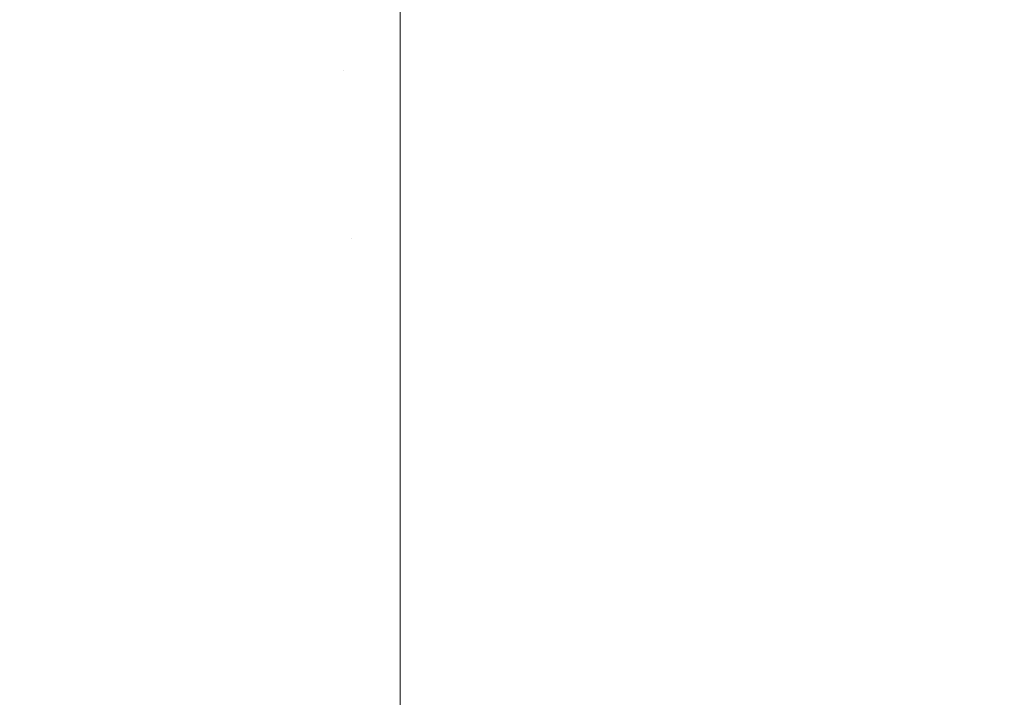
# Model space of a CAD drawing. Header units: centimetres. Extents: x -26 to 27.3, y -21.7 to -19.9.
# Tile 41 of 202: x -25.8989 to -25.8762, y -19.9448 to -19.9292. Entities that reach past the tile are written whole.
import ezdxf

# ---------------------------------------------------------------- set-up
doc = ezdxf.new("R2010")
doc.units = ezdxf.units.CM
doc.header["$LTSCALE"] = 2.54
doc.layers.add('Lucido design-1', color=7, linetype='Continuous')

# ---------------------------------------------------------------- blocks, each defined once
blk = doc.blocks.new('Gruppo-4-1')
at = {"color": 7, "linetype": 'Continuous', "lineweight": 9}
for points, invisible_edges in [([(-25.894507, -19.926771, 329.791865), (-25.893058, -19.926612, 329.791865), (-25.892725, -19.930421, 329.790596), (-25.894008, -19.930561, 329.790596)], 15), ([(-25.893058, -19.926612, 329.791865), (-25.891604, -19.926517, 329.791865), (-25.891437, -19.930336, 329.790596), (-25.892725, -19.930421, 329.790596)], 15), ([(-25.8927, -19.930713, 330.581737), (-25.891424, -19.930629, 330.581737), (-25.891602, -19.92657, 330.580397), (-25.893054, -19.926665, 330.580397)], 15), ([(-25.891437, -19.930336, 329.790596), (-25.891604, -19.926517, 329.791865), (-25.890147, -19.926485, 329.791865), (-25.890147, -19.92982, 329.790758)], 11), ([(-25.890147, -19.929822, 330.58148), (-25.890147, -19.926538, 330.580397), (-25.891602, -19.92657, 330.580397), (-25.891424, -19.930629, 330.581737)], 14), ([(-8.190147, -19.926485, 329.791865), (-8.190147, -19.92982, 329.790758), (-25.890147, -19.92982, 329.790758), (-25.890147, -19.926485, 329.791865)], 10), ([(-25.890147, -19.926538, 330.580397), (-25.890147, -19.929822, 330.58148), (27.209853, -19.929822, 330.58148), (27.209853, -19.926538, 330.580397)], 10), ([(-25.895947, -19.926992, 329.791865), (-25.894507, -19.926771, 329.791865), (-25.894008, -19.930561, 329.790596), (-25.895284, -19.930757, 329.790596)], 15), ([(-25.895233, -19.931046, 330.581737), (-25.89397, -19.930852, 330.581737), (-25.8945, -19.926824, 330.580397), (-25.895938, -19.927045, 330.580397)], 15), ([(-25.89397, -19.930852, 330.581737), (-25.8927, -19.930713, 330.581737), (-25.893054, -19.926665, 330.580397), (-25.8945, -19.926824, 330.580397)], 15), ([(-25.897377, -19.927277, 329.791865), (-25.895947, -19.926992, 329.791865), (-25.895284, -19.930757, 329.790596), (-25.896549, -19.931009, 329.790596)], 15), ([(-25.896486, -19.931295, 330.581737), (-25.895233, -19.931046, 330.581737), (-25.895938, -19.927045, 330.580397), (-25.897365, -19.927329, 330.580397)], 15), ([(-25.898792, -19.927623, 329.791865), (-25.897377, -19.927277, 329.791865), (-25.896549, -19.931009, 329.790596), (-25.897803, -19.931316, 329.790596)], 15), ([(-25.897727, -19.931599, 330.581737), (-25.896486, -19.931295, 330.581737), (-25.897365, -19.927329, 330.580397), (-25.898779, -19.927675, 330.580397)], 15), ([(-25.900192, -19.928031, 329.791865), (-25.898792, -19.927623, 329.791865), (-25.897803, -19.931316, 329.790596), (-25.899042, -19.931677, 329.790596)], 15), ([(-25.898954, -19.931957, 330.581737), (-25.897727, -19.931599, 330.581737), (-25.898779, -19.927675, 330.580397), (-25.900175, -19.928082, 330.580397)], 15), ([(-25.890147, -19.92982, 329.790758), (-25.890147, -19.930308, 329.790596), (-25.891437, -19.930336, 329.790596)], 10), ([(-25.891424, -19.930629, 330.581737), (-25.890147, -19.930601, 330.581737), (-25.890147, -19.929822, 330.58148)], 9), ([(-25.890147, -19.930308, 329.790596), (-25.890147, -19.92982, 329.790758), (-8.190147, -19.92982, 329.790758), (-8.190147, -19.930308, 329.790596)], 10), ([(27.209853, -19.930601, 330.581737), (27.209853, -19.929822, 330.58148), (-25.890147, -19.929822, 330.58148), (-25.890147, -19.930601, 330.581737)], 10), ([(-25.894008, -19.930561, 329.790596), (-25.892725, -19.930421, 329.790596), (-25.892388, -19.934272, 329.789484), (-25.893503, -19.934395, 329.789484)], 15), ([(-25.892725, -19.930421, 329.790596), (-25.891437, -19.930336, 329.790596), (-25.891269, -19.934199, 329.789484), (-25.892388, -19.934272, 329.789484)], 15), ([(-25.891269, -19.934199, 329.789484), (-25.891437, -19.930336, 329.790596), (-25.890147, -19.930308, 329.790596), (-25.890147, -19.934007, 329.789532)], 11), ([(-8.190147, -19.930308, 329.790596), (-8.190147, -19.934007, 329.789532), (-25.890147, -19.934007, 329.789532), (-25.890147, -19.930308, 329.790596)], 10), ([(-25.895284, -19.930757, 329.790596), (-25.894008, -19.930561, 329.790596), (-25.893503, -19.934395, 329.789484), (-25.894612, -19.934565, 329.789484)], 15), ([(-25.893432, -19.934939, 330.582904), (-25.89234, -19.93482, 330.582904), (-25.8927, -19.930713, 330.581737), (-25.89397, -19.930852, 330.581737)], 15), ([(-25.89234, -19.93482, 330.582904), (-25.891245, -19.934748, 330.582904), (-25.891424, -19.930629, 330.581737), (-25.8927, -19.930713, 330.581737)], 15), ([(-25.890147, -19.93401, 330.582701), (-25.890147, -19.930601, 330.581737), (-25.891424, -19.930629, 330.581737), (-25.891245, -19.934748, 330.582904)], 14), ([(-25.890147, -19.930601, 330.581737), (-25.890147, -19.93401, 330.582701), (27.209853, -19.93401, 330.582701), (27.209853, -19.930601, 330.581737)], 10), ([(-25.896549, -19.931009, 329.790596), (-25.895284, -19.930757, 329.790596), (-25.894612, -19.934565, 329.789484), (-25.895712, -19.934784, 329.789484)], 15), ([(-25.894517, -19.935106, 330.582904), (-25.893432, -19.934939, 330.582904), (-25.89397, -19.930852, 330.581737), (-25.895233, -19.931046, 330.581737)], 15), ([(-25.897803, -19.931316, 329.790596), (-25.896549, -19.931009, 329.790596), (-25.895712, -19.934784, 329.789484), (-25.896802, -19.935051, 329.789484)], 15), ([(-25.895594, -19.93532, 330.582904), (-25.894517, -19.935106, 330.582904), (-25.895233, -19.931046, 330.581737), (-25.896486, -19.931295, 330.581737)], 15), ([(-25.899042, -19.931677, 329.790596), (-25.897803, -19.931316, 329.790596), (-25.896802, -19.935051, 329.789484), (-25.897879, -19.935365, 329.789484)], 15), ([(-25.89666, -19.935581, 330.582904), (-25.895594, -19.93532, 330.582904), (-25.896486, -19.931295, 330.581737), (-25.897727, -19.931599, 330.581737)], 15), ([(-25.897714, -19.935888, 330.582904), (-25.89666, -19.935581, 330.582904), (-25.897727, -19.931599, 330.581737), (-25.898954, -19.931957, 330.581737)], 15), ([(-25.900264, -19.932092, 329.790596), (-25.899042, -19.931677, 329.790596), (-25.897879, -19.935365, 329.789484), (-25.898942, -19.935725, 329.789484)], 15), ([(-25.898754, -19.936241, 330.582904), (-25.897714, -19.935888, 330.582904), (-25.898954, -19.931957, 330.581737), (-25.900164, -19.932367, 330.581737)], 15), ([(-25.899777, -19.936639, 330.582904), (-25.898754, -19.936241, 330.582904), (-25.900164, -19.932367, 330.581737), (-25.901355, -19.93283, 330.581737)], 15), ([(-25.890147, -19.934007, 329.789532), (-25.890147, -19.934175, 329.789484), (-25.891269, -19.934199, 329.789484)], 10), ([(-25.891245, -19.934748, 330.582904), (-25.890147, -19.934724, 330.582904), (-25.890147, -19.93401, 330.582701)], 9), ([(-25.890147, -19.934175, 329.789484), (-25.890147, -19.934007, 329.789532), (-8.190147, -19.934007, 329.789532), (-8.190147, -19.934175, 329.789484)], 10), ([(27.209853, -19.934724, 330.582904), (27.209853, -19.93401, 330.582701), (-25.890147, -19.93401, 330.582701), (-25.890147, -19.934724, 330.582904)], 10), ([(-25.893503, -19.934395, 329.789484), (-25.892388, -19.934272, 329.789484), (-25.892048, -19.938161, 329.788529), (-25.892994, -19.938265, 329.788529)], 15), ([(-25.892388, -19.934272, 329.789484), (-25.891269, -19.934199, 329.789484), (-25.891098, -19.938099, 329.788529), (-25.892048, -19.938161, 329.788529)], 15), ([(-25.891269, -19.934199, 329.789484), (-25.890147, -19.934175, 329.789484), (-25.890147, -19.938078, 329.788529), (-25.891098, -19.938099, 329.788529)], 13), ([(-25.890147, -19.938078, 329.788529), (-25.890147, -19.934175, 329.789484), (-8.190147, -19.934175, 329.789484), (-8.190147, -19.938078, 329.788529)], 10), ([(-25.895712, -19.934784, 329.789484), (-25.894612, -19.934565, 329.789484), (-25.893934, -19.938409, 329.788529), (-25.894868, -19.938595, 329.788529)], 15), ([(-25.894612, -19.934565, 329.789484), (-25.893503, -19.934395, 329.789484), (-25.892994, -19.938265, 329.788529), (-25.893934, -19.938409, 329.788529)], 15), ([(-25.896802, -19.935051, 329.789484), (-25.895712, -19.934784, 329.789484), (-25.894868, -19.938595, 329.788529), (-25.895792, -19.938821, 329.788529)], 15), ([(-25.891976, -19.938979, 330.583894), (-25.891063, -19.938919, 330.583894), (-25.891245, -19.934748, 330.582904), (-25.89234, -19.93482, 330.582904)], 15), ([(-25.890147, -19.938247, 330.583739), (-25.890147, -19.934724, 330.582904), (-25.891245, -19.934748, 330.582904), (-25.891063, -19.938919, 330.583894)], 14), ([(-25.890147, -19.934724, 330.582904), (-25.890147, -19.938247, 330.583739), (27.209853, -19.938247, 330.583739), (27.209853, -19.934724, 330.582904)], 10), ([(-25.893792, -19.939218, 330.583894), (-25.892887, -19.939079, 330.583894), (-25.893432, -19.934939, 330.582904), (-25.894517, -19.935106, 330.582904)], 15), ([(-25.892887, -19.939079, 330.583894), (-25.891976, -19.938979, 330.583894), (-25.89234, -19.93482, 330.582904), (-25.893432, -19.934939, 330.582904)], 15), ([(-25.897879, -19.935365, 329.789484), (-25.896802, -19.935051, 329.789484), (-25.895792, -19.938821, 329.788529), (-25.896705, -19.939087, 329.788529)], 15), ([(-25.89469, -19.939397, 330.583894), (-25.893792, -19.939218, 330.583894), (-25.894517, -19.935106, 330.582904), (-25.895594, -19.93532, 330.582904)], 15), ([(-25.898942, -19.935725, 329.789484), (-25.897879, -19.935365, 329.789484), (-25.896705, -19.939087, 329.788529), (-25.897606, -19.939393, 329.788529)], 15), ([(-25.895579, -19.939614, 330.583894), (-25.89469, -19.939397, 330.583894), (-25.895594, -19.93532, 330.582904), (-25.89666, -19.935581, 330.582904)], 15), ([(-25.896458, -19.939871, 330.583894), (-25.895579, -19.939614, 330.583894), (-25.89666, -19.935581, 330.582904), (-25.897714, -19.935888, 330.582904)], 15), ([(-25.899987, -19.936132, 329.789484), (-25.898942, -19.935725, 329.789484), (-25.897606, -19.939393, 329.788529), (-25.898493, -19.939738, 329.788529)], 15), ([(-25.897326, -19.940165, 330.583894), (-25.896458, -19.939871, 330.583894), (-25.897714, -19.935888, 330.582904), (-25.898754, -19.936241, 330.582904)], 15), ([(-25.901014, -19.936584, 329.789484), (-25.899987, -19.936132, 329.789484), (-25.898493, -19.939738, 329.788529), (-25.899364, -19.940121, 329.788529)], 15), ([(-25.898179, -19.940497, 330.583894), (-25.897326, -19.940165, 330.583894), (-25.898754, -19.936241, 330.582904), (-25.899777, -19.936639, 330.582904)], 15), ([(-25.899017, -19.940866, 330.583894), (-25.898179, -19.940497, 330.583894), (-25.899777, -19.936639, 330.582904), (-25.900782, -19.937082, 330.582904)], 15), ([(-25.892994, -19.938265, 329.788529), (-25.892048, -19.938161, 329.788529), (-25.891705, -19.94208, 329.787732), (-25.89248, -19.942164, 329.787732)], 15), ([(-25.892048, -19.938161, 329.788529), (-25.891098, -19.938099, 329.788529), (-25.890927, -19.942029, 329.787732), (-25.891705, -19.94208, 329.787732)], 15), ([(-25.891098, -19.938099, 329.788529), (-25.890147, -19.938078, 329.788529), (-25.890147, -19.938245, 329.788495)], 9), ([(-25.890147, -19.938245, 329.788495), (-25.890147, -19.942011, 329.787732), (-25.890927, -19.942029, 329.787732), (-25.891098, -19.938099, 329.788529)], 14), ([(-8.190147, -19.938078, 329.788529), (-8.190147, -19.938245, 329.788495), (-25.890147, -19.938245, 329.788495), (-25.890147, -19.938078, 329.788529)], 10), ([(-25.894868, -19.938595, 329.788529), (-25.893934, -19.938409, 329.788529), (-25.893251, -19.942283, 329.787732), (-25.894016, -19.942435, 329.787732)], 15), ([(-25.893934, -19.938409, 329.788529), (-25.892994, -19.938265, 329.788529), (-25.89248, -19.942164, 329.787732), (-25.893251, -19.942283, 329.787732)], 15), ([(-25.891063, -19.938919, 330.583894), (-25.890147, -19.938899, 330.583894), (-25.890147, -19.938247, 330.583739)], 9), ([(-25.890147, -19.942011, 329.787732), (-25.890147, -19.938245, 329.788495), (-8.190147, -19.938245, 329.788495), (-8.190147, -19.942011, 329.787732)], 10), ([(27.209853, -19.938899, 330.583894), (27.209853, -19.938247, 330.583739), (-25.890147, -19.938247, 330.583739), (-25.890147, -19.938899, 330.583894)], 10), ([(-25.895792, -19.938821, 329.788529), (-25.894868, -19.938595, 329.788529), (-25.894016, -19.942435, 329.787732), (-25.894774, -19.942621, 329.787732)], 15), ([(-25.896705, -19.939087, 329.788529), (-25.895792, -19.938821, 329.788529), (-25.894774, -19.942621, 329.787732), (-25.895523, -19.942839, 329.787732)], 15), ([(-25.897606, -19.939393, 329.788529), (-25.896705, -19.939087, 329.788529), (-25.895523, -19.942839, 329.787732), (-25.896261, -19.94309, 329.787732)], 15), ([(-25.893059, -19.943375, 330.584706), (-25.892336, -19.943263, 330.584706), (-25.892887, -19.939079, 330.583894), (-25.893792, -19.939218, 330.583894)], 15), ([(-25.892336, -19.943263, 330.584706), (-25.891608, -19.943184, 330.584706), (-25.891976, -19.938979, 330.583894), (-25.892887, -19.939079, 330.583894)], 15), ([(-25.891608, -19.943184, 330.584706), (-25.890878, -19.943136, 330.584706), (-25.891063, -19.938919, 330.583894), (-25.891976, -19.938979, 330.583894)], 15), ([(-25.890147, -19.942525, 330.584591), (-25.890147, -19.938899, 330.583894), (-25.891063, -19.938919, 330.583894), (-25.890878, -19.943136, 330.584706)], 14), ([(-25.890147, -19.938899, 330.583894), (-25.890147, -19.942525, 330.584591), (27.209853, -19.942525, 330.584591), (27.209853, -19.938899, 330.583894)], 10), ([(-25.893776, -19.943517, 330.584706), (-25.893059, -19.943375, 330.584706), (-25.893792, -19.939218, 330.583894), (-25.89469, -19.939397, 330.583894)], 15), ([(-25.898493, -19.939738, 329.788529), (-25.897606, -19.939393, 329.788529), (-25.896261, -19.94309, 329.787732), (-25.896988, -19.943372, 329.787732)], 15), ([(-25.894487, -19.943691, 330.584706), (-25.893776, -19.943517, 330.584706), (-25.89469, -19.939397, 330.583894), (-25.895579, -19.939614, 330.583894)], 15), ([(-25.899364, -19.940121, 329.788529), (-25.898493, -19.939738, 329.788529), (-25.896988, -19.943372, 329.787732), (-25.897702, -19.943686, 329.787732)], 15), ([(-25.895189, -19.943896, 330.584706), (-25.894487, -19.943691, 330.584706), (-25.895579, -19.939614, 330.583894), (-25.896458, -19.939871, 330.583894)], 15), ([(-25.895882, -19.944131, 330.584706), (-25.895189, -19.943896, 330.584706), (-25.896458, -19.939871, 330.583894), (-25.897326, -19.940165, 330.583894)], 15), ([(-25.900218, -19.940542, 329.788529), (-25.899364, -19.940121, 329.788529), (-25.897702, -19.943686, 329.787732), (-25.898401, -19.944031, 329.787732)], 15), ([(-25.896564, -19.944396, 330.584706), (-25.895882, -19.944131, 330.584706), (-25.897326, -19.940165, 330.583894), (-25.898179, -19.940497, 330.583894)], 15), ([(-25.901052, -19.941, 329.788529), (-25.900218, -19.940542, 329.788529), (-25.898401, -19.944031, 329.787732), (-25.899085, -19.944406, 329.787732)], 15), ([(-25.897233, -19.944691, 330.584706), (-25.896564, -19.944396, 330.584706), (-25.898179, -19.940497, 330.583894), (-25.899017, -19.940866, 330.583894)], 15), ([(-25.89789, -19.945015, 330.584706), (-25.897233, -19.944691, 330.584706), (-25.899017, -19.940866, 330.583894), (-25.899839, -19.941271, 330.583894)], 15), ([(-25.898531, -19.945366, 330.584706), (-25.89789, -19.945015, 330.584706), (-25.899839, -19.941271, 330.583894), (-25.900641, -19.941711, 330.583894)], 15), ([(-25.899156, -19.945746, 330.584706), (-25.898531, -19.945366, 330.584706), (-25.900641, -19.941711, 330.583894), (-25.901424, -19.942186, 330.583894)], 15), ([(-25.891705, -19.94208, 329.787732), (-25.890927, -19.942029, 329.787732), (-25.890754, -19.945982, 329.787095), (-25.89136, -19.946022, 329.787095)], 15), ([(-25.890927, -19.942029, 329.787732), (-25.890147, -19.942011, 329.787732), (-25.890147, -19.942525, 329.78765)], 9), ([(-25.890147, -19.942525, 329.78765), (-25.890147, -19.945969, 329.787095), (-25.890754, -19.945982, 329.787095), (-25.890927, -19.942029, 329.787732)], 14), ([(-8.190147, -19.942011, 329.787732), (-8.190147, -19.942525, 329.78765), (-25.890147, -19.942525, 329.78765), (-25.890147, -19.942011, 329.787732)], 10), ([(-25.893251, -19.942283, 329.787732), (-25.89248, -19.942164, 329.787732), (-25.891964, -19.946088, 329.787095), (-25.892564, -19.94618, 329.787095)], 15), ([(-25.89248, -19.942164, 329.787732), (-25.891705, -19.94208, 329.787732), (-25.89136, -19.946022, 329.787095), (-25.891964, -19.946088, 329.787095)], 15), ([(-25.894774, -19.942621, 329.787732), (-25.894016, -19.942435, 329.787732), (-25.89316, -19.946299, 329.787095), (-25.89375, -19.946443, 329.787095)], 15), ([(-25.894016, -19.942435, 329.787732), (-25.893251, -19.942283, 329.787732), (-25.892564, -19.94618, 329.787095), (-25.89316, -19.946299, 329.787095)], 15), ([(-25.895523, -19.942839, 329.787732), (-25.894774, -19.942621, 329.787732), (-25.89375, -19.946443, 329.787095), (-25.894333, -19.946613, 329.787095)], 15), ([(-25.890878, -19.943136, 330.584706), (-25.890147, -19.94312, 330.584706), (-25.890147, -19.942525, 330.584591)], 9), ([(27.209853, -19.94312, 330.584706), (27.209853, -19.942525, 330.584591), (-25.890147, -19.942525, 330.584591), (-25.890147, -19.94312, 330.584706)], 10), ([(-25.890147, -19.945969, 329.787095), (-25.890147, -19.942525, 329.78765), (-8.190147, -19.942525, 329.78765), (-8.190147, -19.945969, 329.787095)], 10), ([(-25.896261, -19.94309, 329.787732), (-25.895523, -19.942839, 329.787732), (-25.894333, -19.946613, 329.787095), (-25.894908, -19.946808, 329.787095)], 15), ([(-25.896988, -19.943372, 329.787732), (-25.896261, -19.94309, 329.787732), (-25.894908, -19.946808, 329.787095), (-25.895474, -19.947028, 329.787095)], 15), ([(-25.89178, -19.947486, 330.585336), (-25.891237, -19.947427, 330.585336), (-25.891608, -19.943184, 330.584706), (-25.892336, -19.943263, 330.584706)], 15), ([(-25.891237, -19.947427, 330.585336), (-25.890693, -19.947391, 330.585336), (-25.890878, -19.943136, 330.584706), (-25.891608, -19.943184, 330.584706)], 15), ([(-25.890147, -19.946837, 330.585256), (-25.890147, -19.94312, 330.584706), (-25.890878, -19.943136, 330.584706), (-25.890693, -19.947391, 330.585336)], 14), ([(-25.890147, -19.94312, 330.584706), (-25.890147, -19.946837, 330.585256), (27.209853, -19.946837, 330.585256), (27.209853, -19.94312, 330.584706)], 10), ([(-25.897702, -19.943686, 329.787732), (-25.896988, -19.943372, 329.787732), (-25.895474, -19.947028, 329.787095), (-25.89603, -19.947273, 329.787095)], 15), ([(-25.892854, -19.947676, 330.585336), (-25.892319, -19.947569, 330.585336), (-25.893059, -19.943375, 330.584706), (-25.893776, -19.943517, 330.584706)], 15), ([(-25.892319, -19.947569, 330.585336), (-25.89178, -19.947486, 330.585336), (-25.892336, -19.943263, 330.584706), (-25.893059, -19.943375, 330.584706)], 15), ([(-25.893385, -19.947805, 330.585336), (-25.892854, -19.947676, 330.585336), (-25.893776, -19.943517, 330.584706), (-25.894487, -19.943691, 330.584706)], 15), ([(-25.898401, -19.944031, 329.787732), (-25.897702, -19.943686, 329.787732), (-25.89603, -19.947273, 329.787095), (-25.896574, -19.947541, 329.787095)], 15), ([(-25.893909, -19.947958, 330.585336), (-25.893385, -19.947805, 330.585336), (-25.894487, -19.943691, 330.584706), (-25.895189, -19.943896, 330.584706)], 15), ([(-25.899085, -19.944406, 329.787732), (-25.898401, -19.944031, 329.787732), (-25.896574, -19.947541, 329.787095), (-25.897107, -19.947834, 329.787095)], 15), ([(-25.894425, -19.948133, 330.585336), (-25.893909, -19.947958, 330.585336), (-25.895189, -19.943896, 330.584706), (-25.895882, -19.944131, 330.584706)], 15), ([(-25.894934, -19.948331, 330.585336), (-25.894425, -19.948133, 330.585336), (-25.895882, -19.944131, 330.584706), (-25.896564, -19.944396, 330.584706)], 15), ([(-25.899752, -19.944811, 329.787732), (-25.899085, -19.944406, 329.787732), (-25.897107, -19.947834, 329.787095), (-25.897626, -19.948149, 329.787095)], 15), ([(-25.895434, -19.948551, 330.585336), (-25.894934, -19.948331, 330.585336), (-25.896564, -19.944396, 330.584706), (-25.897233, -19.944691, 330.584706)], 15), ([(-25.895923, -19.948792, 330.585336), (-25.895434, -19.948551, 330.585336), (-25.897233, -19.944691, 330.584706), (-25.89789, -19.945015, 330.584706)], 15)]:
    blk.add_3dface(points, dxfattribs=dict(at, invisible_edges=invisible_edges))

msp = doc.modelspace()

# ---------------------------------------------------------------- block references
at = {"layer": 'Lucido design-1', "color": 7}
msp.add_blockref('Gruppo-4-1', (0, 0), dxfattribs=at)

doc.saveas('drawing.dxf')
